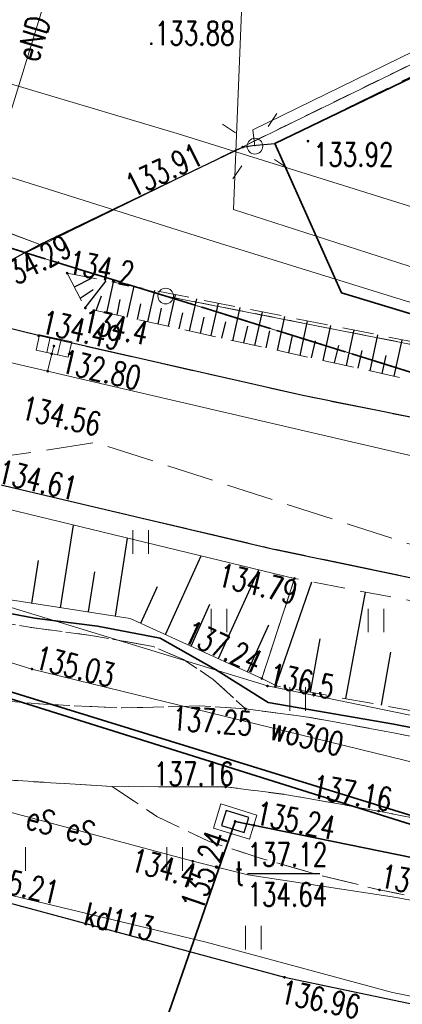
# Model space of a CAD drawing. Header units: metres. Extents: x 8438000 to 8438800, y 5890500 to 5891000.
# Tile 19 of 40: x 8438571 to 8438583, y 5890649 to 5890680. Entities that reach past the tile are written whole.
import ezdxf
from ezdxf.enums import TextEntityAlignment as Align

# ---------------------------------------------------------------- set-up
doc = ezdxf.new("R2010")
doc.units = ezdxf.units.M
doc.header["$MEASUREMENT"] = 0
for name, pattern in [('0.5_0.5', [1, 0.5, -0.5]), ('1.0_0.5', [1.5, 1, -0.5]), ('1.5_0.5', [2, 1.5, -0.5]), ('1.5_1.0', [2.5, 1.5, -1]), ('219-500', [0])]:
    doc.linetypes.add(name, pattern=pattern)
doc.layers.get('0').update_dxf_attribs({"color": 2, "linetype": 'CONTINUOUS', "lineweight": 5})
for name, color, linetype in [('000 Inne (niezydentyfikowane)', 7, 'CONTINUOUS'), ('202-punkt graniczny', 7, 'CONTINUOUS'), ('203-punkt graniczny', 7, 'CONTINUOUS'), ('216-obręb ewidencyjny', 7, 'CONTINUOUS'), ('218-kontur użytku gruntowego', 7, 'CONTINUOUS'), ('219-działka ewidencyjna', 7, 'CONTINUOUS'), ('chodnik', 7, 'CONTINUOUS'), ('droga dla rowerów', 7, 'CONTINUOUS'), ('jezdnia', 7, 'CONTINUOUS'), ('komora podziemna', 7, 'CONTINUOUS'), ('kratka ściekowa', 7, 'CONTINUOUS'), ('krawężnik', 7, 'CONTINUOUS'), ('latarnia', 7, 'CONTINUOUS'), ('obszar utwardzony', 7, 'CONTINUOUS'), ('obudowa ochronna przewodu', 7, 'CONTINUOUS'), ('ogrodzenie trwałe', 7, 'CONTINUOUS'), ('pikieta sztuczna', 7, 'CONTINUOUS'), ('pikieta sztuczna-Atr2', 7, 'CONTINUOUS'), ('przewód elektroenergetyczny podziemny', 7, 'CONTINUOUS'), ('przewód elektroenergetyczny podziemny-Atr1', 7, 'CONTINUOUS'), ('przewód kanalizacyjny', 7, 'CONTINUOUS'), ('przewód kanalizacyjny-Atr1', 7, 'CONTINUOUS'), ('przewód telekomunikacyjny podziemny', 7, 'CONTINUOUS'), ('przewód telekomunikacyjny podziemny - ob. projektowany', 7, 'CONTINUOUS'), ('przewód wodociągowy', 7, 'CONTINUOUS'), ('przewód wodociągowy-Atr1', 7, 'CONTINUOUS'), ('rzedna', 7, 'CONTINUOUS'), ('rzedna-Atr2', 7, 'CONTINUOUS'), ('rzedna-Atr3', 7, 'CONTINUOUS'), ('skarpa nieumocniona', 7, 'CONTINUOUS'), ('skarpa umocniona', 7, 'CONTINUOUS'), ('słup przewodów napowietrznych', 7, 'CONTINUOUS'), ('trawnik', 7, 'CONTINUOUS'), ('właz do komory lub kanału - prostokątny', 7, 'CONTINUOUS'), ('właz do komory lub kanału - prostokątny-Atr17', 7, 'CONTINUOUS')]:
    doc.layers.add(name, color=color, linetype=linetype)
doc.styles.get("Standard").update_dxf_attribs({"font": 'simplex.shx', "width": 0.75})
doc.linetypes.add('902-500', pattern='A,3.75,0,[1,ksztalty.shx,S=0.5,R=0,X=0,Y=0],3.75', length=7.5)

# ---------------------------------------------------------------- blocks, each defined once
blk = doc.blocks.new('202')
at = {"color": 0, "linetype": 'Continuous', "lineweight": 0}
blk.add_circle((0, 0), 0.25, dxfattribs=at)
blk = doc.blocks.new('203')
at = {"linetype": 'Continuous', "lineweight": 0}
h = blk.add_hatch(color=0, dxfattribs=at)
edge = h.paths.add_edge_path()
edge.add_arc((0, 0), 0.045, 0, 360)
blk = doc.blocks.new('PW01')
at = {"linetype": 'Continuous', "lineweight": 13}
h = blk.add_hatch(color=0, dxfattribs=at)
edge = h.paths.add_edge_path()
edge.add_arc((0, 0), 0.045, 0, 360)
blk = doc.blocks.new('SUPWP')
at = {"color": 0, "linetype": 'Continuous'}
blk.add_lwpolyline([(-0.375, -0.25), (0.375, -0.25), (0.375, 0.25), (-0.375, 0.25)], close=True, dxfattribs=at)
blk = doc.blocks.new('US05')
at = {"color": 0, "linetype": 'Continuous', "lineweight": 13}
for p, q in [((-0.525, -0.25), (-0.525, 0.25)), ((-0.525, 0.25), (-0.175, 0.25)), ((-0.175, -0.25), (-0.175, 0.25)), ((-0.175, 0.25), (0.175, 0.25)), ((0.175, -0.25), (0.175, 0.25)), ((0.175, 0.25), (0.525, 0.25)), ((0.525, -0.25), (0.525, 0.25)), ((-0.525, -0.25), (-0.175, -0.25)), ((-0.175, -0.25), (0.175, -0.25)), ((0.175, -0.25), (0.525, -0.25))]:
    blk.add_line(p, q, dxfattribs=at)
blk = doc.blocks.new('TU04')
at = {"color": 0, "linetype": 'Continuous', "lineweight": 13}
for p, q in [((0, 0), (0, 0.75)), ((0.5, 0), (0.5, 0.75))]:
    blk.add_line(p, q, dxfattribs=at)
blk = doc.blocks.new('SM01')
at = {"color": 0, "linetype": 'Continuous', "lineweight": 13}
for p, q in [((-0.53, 0.531), (-0.883, 0.884)), ((0.531, 0.531), (0.884, 0.884)), ((-0.53, -0.53), (-0.883, -0.883)), ((0.531, -0.53), (0.884, -0.883))]:
    blk.add_line(p, q, dxfattribs=at)
blk.add_circle((0, 0), 0.25, dxfattribs=at)
blk = doc.blocks.new('US15')
at = {"color": 0, "linetype": 'Continuous', "lineweight": 13}
blk.add_circle((0, 0), 0.25, dxfattribs=at)

msp = doc.modelspace()

# ---------------------------------------------------------------- linework, layer by layer
at = {"layer": '000 Inne (niezydentyfikowane)', "color": 7, "linetype": 'Continuous', "lineweight": 25, "flags": 128}
for points in [[(8438572.97, 5890671.54), (8438573.52, 5890671.82)], [(8438573.32, 5890670.87), (8438573.98, 5890671.73)], [(8438574, 5890670.72), (8438574.22, 5890671.69)], [(8438574.65, 5890670.58), (8438574.87, 5890671.56)], [(8438573.16, 5890671.18), (8438573.57, 5890671.46)], [(8438573.67, 5890670.79), (8438573.83, 5890671.26)], [(8438575.31, 5890670.43), (8438575.53, 5890671.43)], [(8438575.97, 5890670.29), (8438576.19, 5890671.29)], [(8438574.33, 5890670.65), (8438574.43, 5890671.14)], [(8438574.98, 5890670.5), (8438575.09, 5890671)], [(8438576.64, 5890670.14), (8438576.87, 5890671.16)], [(8438577.33, 5890669.99), (8438577.56, 5890671.02)], [(8438575.64, 5890670.36), (8438575.75, 5890670.86)], [(8438576.31, 5890670.21), (8438576.42, 5890670.72)], [(8438578.02, 5890669.83), (8438578.25, 5890670.89)], [(8438578.72, 5890669.68), (8438578.96, 5890670.75)], [(8438576.99, 5890670.06), (8438577.1, 5890670.58)], [(8438577.67, 5890669.91), (8438577.79, 5890670.43)], [(8438579.44, 5890669.52), (8438579.67, 5890670.6)], [(8438580.16, 5890669.36), (8438580.4, 5890670.46)], [(8438580.89, 5890669.2), (8438581.14, 5890670.31)], [(8438578.37, 5890669.76), (8438578.49, 5890670.29)], [(8438579.08, 5890669.6), (8438579.2, 5890670.14)], [(8438579.8, 5890669.44), (8438579.92, 5890669.99)], [(8438581.64, 5890669.04), (8438581.88, 5890670.17)], [(8438582.39, 5890668.87), (8438582.64, 5890670.02)], [(8438580.52, 5890669.28), (8438580.65, 5890669.83)], [(8438581.26, 5890669.12), (8438581.39, 5890669.68)], [(8438583.15, 5890668.7), (8438583.41, 5890669.86)], [(8438582.01, 5890668.95), (8438582.14, 5890669.52)], [(8438582.77, 5890668.79), (8438582.9, 5890669.36)], [(8438572.53, 5890661.33), (8438572.94, 5890663.96)], [(8438574.28, 5890661.06), (8438574.66, 5890663.55)], [(8438571.62, 5890661.47), (8438571.83, 5890662.83)], [(8438575.87, 5890660.48), (8438577.01, 5890662.98)], [(8438573.42, 5890661.2), (8438573.62, 5890662.47)], [(8438577.56, 5890659.71), (8438578.84, 5890662.54)], [(8438575.09, 5890660.84), (8438575.62, 5890662.01)], [(8438579.39, 5890658.85), (8438580.53, 5890662.15)], [(8438581.62, 5890658.44), (8438582.24, 5890661.83)], [(8438576.69, 5890660.11), (8438577.29, 5890661.44)], [(8438578.48, 5890659.29), (8438579.16, 5890660.79)], [(8438580.49, 5890658.64), (8438580.8, 5890660.34)], [(8438582.75, 5890658.23), (8438583.05, 5890659.92)]]:
    msp.add_lwpolyline(points, dxfattribs=at)
at = {"layer": '216-obręb ewidencyjny', "color": 3, "linetype": '1.5_1.0', "lineweight": 35, "flags": 128}
for points in [[(8438740.642, 5890619.488), (8438710.05, 5890629.46), (8438692.29, 5890634.99), (8438638.95, 5890651.63), (8438606.98, 5890661.61), (8438575.88, 5890671.25), (8438571.42, 5890672.63), (8438527.73, 5890686.19), (8438509.75, 5890691.76), (8438488.49, 5890698.42), (8438449.82, 5890710.52), (8438415.26, 5890721.35), (8438396.385, 5890727.204)], [(8438396.385, 5890727.204), (8438415.26, 5890721.35), (8438449.82, 5890710.52), (8438488.49, 5890698.42), (8438509.75, 5890691.76), (8438527.73, 5890686.19), (8438571.42, 5890672.63), (8438575.88, 5890671.25), (8438606.98, 5890661.61), (8438638.95, 5890651.63), (8438692.29, 5890634.99), (8438710.05, 5890629.46), (8438740.642, 5890619.488)]]:
    msp.add_lwpolyline(points, dxfattribs=at)
at = {"layer": '218-kontur użytku gruntowego', "color": 3, "linetype": '0.5_0.5', "lineweight": 18, "flags": 128}
for points in [[(8438623.01, 5890697.83), (8438571.42, 5890672.63)], [(8438571.42, 5890672.63), (8438623.01, 5890697.83)], [(8438571.42, 5890672.63), (8438527.73, 5890686.19)], [(8438527.73, 5890686.19), (8438571.42, 5890672.63)], [(8438571.42, 5890672.63), (8438575.88, 5890671.25)], [(8438575.88, 5890671.25), (8438571.42, 5890672.63)], [(8438575.88, 5890671.25), (8438599.82, 5890666.54)], [(8438606.98, 5890661.61), (8438575.88, 5890671.25)], [(8438599.82, 5890666.54), (8438575.88, 5890671.25)], [(8438575.88, 5890671.25), (8438606.98, 5890661.61)]]:
    msp.add_lwpolyline(points, dxfattribs=at)
at = {"layer": '219-działka ewidencyjna', "color": 3, "linetype": '219-500', "lineweight": 18, "flags": 128}
for points in [[(8438623.01, 5890697.83), (8438571.42, 5890672.63)], [(8438571.42, 5890672.63), (8438527.73, 5890686.19)], [(8438571.42, 5890672.63), (8438575.88, 5890671.25)], [(8438606.98, 5890661.61), (8438575.88, 5890671.25)], [(8438575.88, 5890671.25), (8438599.82, 5890666.54)]]:
    msp.add_lwpolyline(points, dxfattribs=at)
at = {"layer": 'chodnik', "color": 7, "linetype": '1.0_0.5', "lineweight": 18, "flags": 128}
for points in [[(8438514.5, 5890675.86), (8438536.05, 5890668.99), (8438547.75, 5890665.25), (8438557.18, 5890662.35), (8438569.02, 5890658.69), (8438570.61, 5890658.38), (8438571.99, 5890658.26), (8438574.48, 5890658.14), (8438576.96, 5890658.21), (8438578.42, 5890658.11), (8438577.39, 5890659.05), (8438576.45, 5890659.68), (8438575.48, 5890660.1), (8438573.5, 5890660.45), (8438571.54, 5890660.71), (8438570.01, 5890660.97), (8438567.59, 5890661.66), (8438557.99, 5890664.67), (8438548.4, 5890667.62), (8438536.79, 5890671.33), (8438515.73, 5890678.03), (8438515.04, 5890677.08)], [(8438574.17, 5890655.64), (8438575.6, 5890654.69), (8438577.24, 5890653.9), (8438578.86, 5890653.37), (8438580.78, 5890652.82), (8438582.69, 5890652.35), (8438585.92, 5890651.72), (8438594.02, 5890650.07), (8438602.25, 5890648.72), (8438610.08, 5890647.58), (8438618.35, 5890646.61), (8438626.4, 5890645.82), (8438634.8, 5890645.34), (8438648.32, 5890644.92), (8438649.04, 5890644.76), (8438649.78, 5890644.43), (8438650.44, 5890643.83), (8438650.71, 5890642.99), (8438650.67, 5890641.36), (8438677.06, 5890640.88), (8438677.11, 5890642.21), (8438677.35, 5890643.07), (8438677.68, 5890643.56), (8438678.31, 5890644.09), (8438679.08, 5890644.29), (8438695.25, 5890644.05), (8438700.34, 5890643.99), (8438699.61, 5890645.57), (8438698.83, 5890646.25), (8438697.93, 5890646.46), (8438678.91, 5890646.81), (8438647.2, 5890647.46), (8438634.91, 5890647.79), (8438626.98, 5890648.25), (8438618.72, 5890649.04), (8438610.54, 5890650), (8438602.62, 5890651.16), (8438594.52, 5890652.47), (8438586.52, 5890654.1), (8438582.66, 5890654.86), (8438579.74, 5890655.38), (8438577.79, 5890655.63), (8438576.27, 5890655.63)]]:
    msp.add_lwpolyline(points, close=True, dxfattribs=at)
at = {"layer": 'droga dla rowerów', "color": 7, "linetype": '1.0_0.5', "lineweight": 18, "flags": 128}
for points in [[(8438514.32, 5890673.22), (8438535.12, 5890666.63), (8438546.96, 5890662.82), (8438556.44, 5890659.9), (8438568.04, 5890656.38), (8438569.32, 5890656.05), (8438570.65, 5890655.86), (8438572.4, 5890655.75), (8438574.17, 5890655.64), (8438576.27, 5890655.63), (8438577.79, 5890655.63), (8438579.74, 5890655.38), (8438582.66, 5890654.86), (8438586.52, 5890654.1), (8438594.52, 5890652.47), (8438602.62, 5890651.16), (8438610.54, 5890650), (8438618.72, 5890649.04), (8438626.98, 5890648.25), (8438634.91, 5890647.79), (8438647.2, 5890647.46), (8438678.91, 5890646.81), (8438697.93, 5890646.46), (8438698.83, 5890646.25), (8438699.61, 5890645.57), (8438700.34, 5890643.99), (8438701.24, 5890640.29), (8438703.92, 5890640.3), (8438703.42, 5890642.13), (8438703.21, 5890643.06), (8438703.28, 5890644.07), (8438703.65, 5890645.01), (8438704.05, 5890645.54), (8438704.63, 5890645.91), (8438705.25, 5890646.17), (8438705.89, 5890646.27), (8438713, 5890646.19), (8438713.51, 5890647.53), (8438713.84, 5890649.1), (8438712.03, 5890648.81), (8438711.09, 5890648.83), (8438710.28, 5890649.14), (8438709.49, 5890649.79), (8438708.85, 5890650.7), (8438700.2, 5890675.74), (8438697.22, 5890683.4), (8438694.33, 5890690.89), (8438691.54, 5890698.72), (8438689.49, 5890705.32), (8438687.41, 5890713.27), (8438686.19, 5890718.14), (8438684.6, 5890723.38), (8438682.42, 5890730.05), (8438680.2, 5890735.84), (8438674.16, 5890750.99), (8438667, 5890768.57), (8438665.918, 5890771.155)], [(8438663.663, 5890770.079), (8438664.66, 5890767.73), (8438671.75, 5890750.07), (8438677.68, 5890735.08), (8438679.99, 5890729.12), (8438682.13, 5890722.62), (8438683.73, 5890717.53), (8438684.91, 5890712.7), (8438686.96, 5890704.91), (8438689.15, 5890697.87), (8438691.9, 5890690.07), (8438694.8, 5890682.53), (8438697.79, 5890674.87), (8438706.17, 5890650.89), (8438706.33, 5890650.19), (8438706.24, 5890649.63), (8438705.82, 5890649.25), (8438704.21, 5890648.95), (8438695.8, 5890649.09), (8438678.9, 5890649.27), (8438647.29, 5890649.97), (8438635.17, 5890650.31), (8438627.11, 5890650.77), (8438619.05, 5890651.56), (8438610.97, 5890652.48), (8438602.97, 5890653.66), (8438594.98, 5890654.98), (8438587.05, 5890656.59), (8438583.08, 5890657.36), (8438580.41, 5890657.85), (8438578.42, 5890658.11), (8438576.96, 5890658.21), (8438574.48, 5890658.14), (8438571.99, 5890658.26), (8438570.61, 5890658.38), (8438569.02, 5890658.69), (8438557.18, 5890662.35), (8438547.75, 5890665.25), (8438536.05, 5890668.99), (8438514.5, 5890675.86), (8438514.28, 5890674.49), (8438514.32, 5890673.22)]]:
    msp.add_lwpolyline(points, dxfattribs=at)
at = {"layer": 'jezdnia', "color": 7, "linetype": '1.5_0.5', "lineweight": 18, "flags": 128}
msp.add_lwpolyline([(8438667.438, 5890771.88), (8438667.98, 5890770.28), (8438670.77, 5890762.96), (8438673.14, 5890757.14), (8438678.23, 5890745.55), (8438683.07, 5890734.72), (8438683.88, 5890732.8), (8438684.62, 5890730.87), (8438686.81, 5890724.28), (8438690.88, 5890712.21), (8438695.45, 5890699.89), (8438700.28, 5890688.21), (8438705.19, 5890676.16), (8438709.35, 5890664.8), (8438713.6, 5890652.01), (8438713.89, 5890650.7), (8438714.12, 5890649.16), (8438714.04, 5890647.84), (8438713.76, 5890646.21), (8438713.32, 5890644.53), (8438712.54, 5890642.65), (8438711.74, 5890641.33), (8438710.56, 5890639.98), (8438708.99, 5890638.8), (8438706.89, 5890637.78), (8438704.75, 5890637.15), (8438703.11, 5890636.9), (8438699.29, 5890636.87), (8438677.08, 5890637.39), (8438650.89, 5890637.97), (8438640.07, 5890638.21), (8438633.39, 5890638.67), (8438620.83, 5890641.24), (8438606.17, 5890644.51), (8438593.58, 5890646.66), (8438579.66, 5890649.57), (8438566.24, 5890653.19), (8438551.45, 5890657.75), (8438522.87, 5890666.81), (8438520.08, 5890667.71), (8438509.44, 5890671.08), (8438497.35, 5890674.89), (8438494.53, 5890675.75), (8438466.36, 5890684.67), (8438436.81, 5890693.96), (8438408.4, 5890702.97), (8438390.761, 5890708.526)], dxfattribs=at)
msp.add_lwpolyline([(8438515.55, 5890671.17), (8438514.61, 5890672.24), (8438514.32, 5890673.22), (8438514.28, 5890674.49), (8438514.5, 5890675.86), (8438515.04, 5890677.08), (8438515.73, 5890678.03), (8438516.4, 5890678.74), (8438517.23, 5890679.3), (8438518.63, 5890679.93), (8438520.13, 5890680.24), (8438521.63, 5890680.23), (8438524.56, 5890679.5), (8438539.76, 5890674.41), (8438554.91, 5890669.51), (8438570.53, 5890665.26), (8438579.27, 5890663.21), (8438588.19, 5890661.35), (8438597.03, 5890659.75), (8438606.39, 5890658.29), (8438615.86, 5890657.07), (8438626.6, 5890656.06), (8438635.85, 5890655.44), (8438646.64, 5890654.96), (8438659.57, 5890654.41), (8438664.96, 5890654.15), (8438670.89, 5890653.99), (8438673.86, 5890653.97), (8438676.84, 5890654.28), (8438679.18, 5890655.06), (8438681.92, 5890656.33), (8438684.46, 5890657.92), (8438686.76, 5890659.83), (8438688.58, 5890662.21), (8438690.07, 5890664.81), (8438691.3, 5890667.55), (8438692.18, 5890670.44), (8438692.49, 5890673.36), (8438692.2, 5890676.36), (8438691.49, 5890679.3), (8438690.29, 5890683.08), (8438687.81, 5890689.63), (8438686.06, 5890694.34), (8438684.79, 5890698.13), (8438683.3, 5890702.94), (8438682.01, 5890707.75), (8438677.97, 5890724.29), (8438668.65, 5890719.82), (8438669.7, 5890720.1), (8438670.76, 5890720.07), (8438671.77, 5890719.79), (8438672.9, 5890719.18), (8438673.78, 5890718.36), (8438674.51, 5890717.28), (8438674.94, 5890716.06), (8438675.62, 5890713.13), (8438676.29, 5890710.17), (8438679.1, 5890699.55), (8438681.3, 5890692.9), (8438682.99, 5890688.19), (8438684.13, 5890685.36), (8438685.23, 5890682.61), (8438685.94, 5890679.67), (8438686.24, 5890676.68), (8438686.01, 5890673.61), (8438685.21, 5890670.67), (8438683.99, 5890667.9), (8438682.31, 5890665.37), (8438680.23, 5890663.15), (8438677.75, 5890661.43), (8438674.94, 5890660.21), (8438671.01, 5890659.41), (8438668.03, 5890659.06), (8438665.74, 5890659.08), (8438664.93, 5890659.15), (8438659.74, 5890659.41), (8438646.9, 5890659.94), (8438636.07, 5890660.43), (8438626.87, 5890661.04), (8438616.29, 5890662.07), (8438606.96, 5890663.27), (8438597.68, 5890664.71), (8438589.16, 5890666.29), (8438580.25, 5890668.08), (8438571.83, 5890669.99), (8438570.62, 5890670.29), (8438570.22, 5890670.6), (8438569.98, 5890671.09), (8438570.04, 5890671.61), (8438570.28, 5890672.03), (8438571.87, 5890672.89), (8438566.11, 5890675.07), (8438563.24, 5890673.55), (8438562.29, 5890673.21), (8438560.92, 5890672.91), (8438556.11, 5890674.33), (8438541.35, 5890679.02), (8438524.02, 5890685.61), (8438521.25, 5890686.58), (8438519.79, 5890686.97), (8438518.26, 5890687.08), (8438516.81, 5890686.95), (8438515.38, 5890686.63), (8438513.96, 5890686.13), (8438512.66, 5890685.4), (8438511.68, 5890684.61), (8438510.24, 5890683.22), (8438509.74, 5890682.58), (8438509.24, 5890681.55), (8438508.81, 5890680.1), (8438508.5, 5890678.92), (8438507.91, 5890677.76), (8438506.85, 5890676.63), (8438505.69, 5890675.83), (8438504.08, 5890675.11), (8438502.71, 5890674.8), (8438501.2, 5890674.7), (8438499.18, 5890674.76), (8438497.35, 5890674.89), (8438509.44, 5890671.08), (8438520.08, 5890667.71), (8438518.31, 5890669.01), (8438516.68, 5890670.18)], close=True, dxfattribs=at)
at = {"layer": 'komora podziemna', "color": 30, "linetype": 'Continuous', "lineweight": 18, "flags": 128}
msp.add_lwpolyline([(8438578.55, 5890653.97), (8438577.4, 5890654.32), (8438577.64, 5890655.09), (8438578.78, 5890654.73)], close=True, dxfattribs=at)
at = {"layer": 'krawężnik', "color": 7, "linetype": 'Continuous', "lineweight": 25, "flags": 128}
for points in [[(8438571.87, 5890672.89), (8438578.33, 5890675.99), (8438578.64, 5890676.04), (8438579.35, 5890676.11)], [(8438539.76, 5890674.41), (8438554.91, 5890669.51), (8438570.53, 5890665.26), (8438579.27, 5890663.21), (8438588.19, 5890661.35), (8438597.03, 5890659.75), (8438606.39, 5890658.29), (8438615.86, 5890657.07), (8438626.6, 5890656.06), (8438635.85, 5890655.44), (8438646.64, 5890654.96)], [(8438646.9, 5890659.94), (8438636.07, 5890660.43), (8438626.87, 5890661.04), (8438616.29, 5890662.07), (8438606.96, 5890663.27), (8438597.68, 5890664.71), (8438589.16, 5890666.29), (8438580.25, 5890668.08), (8438571.83, 5890669.99), (8438570.62, 5890670.29), (8438570.22, 5890670.6), (8438569.98, 5890671.09), (8438570.04, 5890671.61), (8438570.28, 5890672.03), (8438571.87, 5890672.89)], [(8438551.45, 5890657.75), (8438566.24, 5890653.19), (8438579.66, 5890649.57), (8438593.58, 5890646.66), (8438606.17, 5890644.51), (8438620.9, 5890642.8), (8438633.64, 5890641.85), (8438639.68, 5890641.58)]]:
    msp.add_lwpolyline(points, dxfattribs=at)
at = {"layer": 'obszar utwardzony', "color": 7, "linetype": '1.5_0.5', "lineweight": 18, "flags": 128}
msp.add_lwpolyline([(8438555.26, 5890698.73), (8438554.68, 5890696.47), (8438550.24, 5890694.42), (8438551.16, 5890692.42), (8438549.51, 5890691.66), (8438550.51, 5890689.5), (8438549, 5890688.8), (8438550.84, 5890684.81), (8438552.34, 5890685.51), (8438553.22, 5890683.61), (8438554.88, 5890684.37), (8438555.76, 5890682.44), (8438557.51, 5890683.25), (8438558.42, 5890681.29), (8438560.12, 5890682.08), (8438560.98, 5890680.24), (8438562.89, 5890681.13), (8438563.72, 5890679.3), (8438564.65, 5890679.72), (8438568.8, 5890681.73), (8438568.88, 5890681.75), (8438568.97, 5890681.77), (8438569.05, 5890681.78), (8438569.13, 5890681.79), (8438569.21, 5890681.8), (8438569.29, 5890681.8), (8438569.38, 5890681.8), (8438569.46, 5890681.81), (8438569.54, 5890681.8), (8438569.62, 5890681.79), (8438569.7, 5890681.78), (8438569.79, 5890681.78), (8438569.87, 5890681.77), (8438569.95, 5890681.75), (8438570.03, 5890681.74), (8438570.11, 5890681.72), (8438570.17, 5890681.7), (8438570.23, 5890681.67), (8438570.28, 5890681.64), (8438570.33, 5890681.6), (8438570.38, 5890681.56), (8438570.43, 5890681.5), (8438570.47, 5890681.45), (8438570.5, 5890681.4), (8438570.54, 5890681.34), (8438570.56, 5890681.28), (8438570.58, 5890681.22), (8438570.6, 5890681.16), (8438570.61, 5890681.1), (8438570.62, 5890681.03), (8438570.61, 5890680.97), (8438570.6, 5890680.91), (8438570.6, 5890680.77), (8438570.6, 5890680.63), (8438570.59, 5890680.5), (8438570.57, 5890680.36), (8438570.55, 5890680.23), (8438570.52, 5890680.1), (8438570.49, 5890679.96), (8438570.46, 5890679.83), (8438570.42, 5890679.7), (8438570.38, 5890679.58), (8438570.33, 5890679.45), (8438570.26, 5890679.33), (8438570.21, 5890679.21), (8438570.15, 5890679.08), (8438570.08, 5890678.97), (8438570.01, 5890678.85), (8438569.83, 5890678.55), (8438569.64, 5890678.26), (8438569.44, 5890677.99), (8438569.24, 5890677.71), (8438569.01, 5890677.44), (8438568.78, 5890677.18), (8438568.54, 5890676.94), (8438568.29, 5890676.7), (8438568.03, 5890676.46), (8438567.77, 5890676.25), (8438567.5, 5890676.04), (8438567.21, 5890675.83), (8438566.11, 5890675.07), (8438571.87, 5890672.89), (8438578.33, 5890675.99), (8438578.64, 5890676.04), (8438579.35, 5890676.11), (8438597.47, 5890684.95), (8438597.4, 5890685.07), (8438595.51, 5890688.32), (8438583.49, 5890682.51), (8438583.43, 5890682.47), (8438583.37, 5890682.44), (8438583.31, 5890682.41), (8438583.25, 5890682.39), (8438583.18, 5890682.37), (8438583.11, 5890682.36), (8438582.85, 5890682.42), (8438575.71, 5890685.42), (8438576.89, 5890688.11), (8438579.47, 5890689.33), (8438580.77, 5890689.98), (8438573.4, 5890704.6), (8438571.99, 5890707.39)], close=True, dxfattribs=at)
at = {"layer": 'obudowa ochronna przewodu', "color": 7, "linetype": 'Continuous', "lineweight": 35, "flags": 128}
for points in [[(8438655.54, 5890647.1), (8438631.86, 5890647.79), (8438609.6, 5890650.3), (8438600.65, 5890651.14), (8438599.45, 5890652.13), (8438584.45, 5890654.49), (8438562.96, 5890661.12), (8438548.29, 5890665.8), (8438544.76, 5890667.24), (8438544.22, 5890667.61), (8438543.06, 5890667.98), (8438542.08, 5890667.91), (8438518.26, 5890675.49), (8438502.3, 5890680.5), (8438494.48, 5890683.04), (8438493.52, 5890690.57)], [(8438656.85, 5890646.75), (8438631.78, 5890647.61), (8438609.64, 5890650.53), (8438601.43, 5890651.7), (8438599.3, 5890651.42), (8438584.41, 5890654.21), (8438562.92, 5890660.95), (8438548.24, 5890665.57), (8438543.59, 5890667.24), (8438518.16, 5890675.22), (8438502.18, 5890680.24), (8438493.32, 5890683.12), (8438491.44, 5890690.08)], [(8438568.73, 5890627.61), (8438578.09, 5890654.53), (8438601.34, 5890649.79), (8438626.48, 5890647.17), (8438642.45, 5890646.46), (8438661.48, 5890645.84), (8438668.96, 5890645.56)]]:
    msp.add_lwpolyline(points, dxfattribs=at)
at = {"layer": 'ogrodzenie trwałe', "color": 7, "linetype": '902-500', "lineweight": 35, "flags": 128}
for points in [[(8438517.61, 5890677.69), (8438536.86, 5890671.59), (8438548.44, 5890667.92), (8438558.12, 5890664.89), (8438565.79, 5890662.51), (8438569.7, 5890661.38), (8438571.7, 5890661), (8438573.71, 5890660.74), (8438575.7, 5890660.36), (8438577.46, 5890659.36), (8438579.14, 5890658.31), (8438583.14, 5890657.63), (8438587.08, 5890656.85), (8438595.03, 5890655.24), (8438603, 5890653.89), (8438611.01, 5890652.75), (8438619.04, 5890651.79), (8438627.11, 5890651.02), (8438635.2, 5890650.6), (8438647.35, 5890650.25), (8438679.71, 5890649.55), (8438695.86, 5890649.38), (8438703.91, 5890649.22), (8438699.85, 5890660.74), (8438695.19, 5890674.11), (8438692.24, 5890681.63), (8438689.31, 5890689.23), (8438686.56, 5890696.84), (8438685.3, 5890700.65), (8438684.22, 5890702.35), (8438684.24, 5890704.37), (8438682.25, 5890712.21)], [(8438597.18, 5890685.15), (8438597.27, 5890684.74), (8438579.35, 5890676.11)], [(8438630.47, 5890679.21), (8438597.56, 5890666.48), (8438581.48, 5890671.35), (8438579.35, 5890676.11)]]:
    msp.add_lwpolyline(points, dxfattribs=at)
at = {"layer": 'przewód elektroenergetyczny podziemny', "color": 1, "linetype": 'Continuous', "lineweight": 18, "flags": 128}
for points in [[(8438576.11, 5890696.33), (8438575.05, 5890690.74), (8438573.05, 5890683.97), (8438569.72, 5890673.16)], [(8438576.74, 5890653.26), (8438570.73, 5890654.88), (8438566.21, 5890656.17), (8438554.94, 5890660.08), (8438538.84, 5890665.32), (8438527.86, 5890668.68), (8438516.14, 5890672.18), (8438504.71, 5890675.5), (8438495.06, 5890678.61), (8438493.11, 5890679.3), (8438480.91, 5890683.29), (8438463.53, 5890688.3), (8438462.49, 5890688.4), (8438460.62, 5890689.44)], [(8438576.74, 5890653.26), (8438570.73, 5890654.88), (8438566.21, 5890656.17), (8438554.94, 5890660.08), (8438538.84, 5890665.32), (8438527.86, 5890668.68), (8438516.14, 5890672.18), (8438504.71, 5890675.5), (8438495.06, 5890678.61), (8438493.11, 5890679.3), (8438480.91, 5890683.29), (8438463.53, 5890688.3), (8438460.74, 5890689.68)], [(8438597.34, 5890685.67), (8438578.65, 5890676.54), (8438578.72, 5890676.02)], [(8438544.42, 5890669.43), (8438557.44, 5890665.46), (8438579.12, 5890658.84), (8438585.06, 5890657.62), (8438596.83, 5890655.61), (8438613.28, 5890652.81), (8438626.89, 5890651.84), (8438641.92, 5890650.76), (8438655.9, 5890650.41), (8438670.69, 5890650.04), (8438686.15, 5890649.73), (8438699.35, 5890649.46)], [(8438644.39, 5890635.01), (8438643.73, 5890640.62), (8438643.29, 5890643.07), (8438642.73, 5890644.03), (8438637.11, 5890644.72), (8438632.77, 5890644.94), (8438626.72, 5890645.23), (8438608.79, 5890646.95), (8438601.09, 5890648.08), (8438591.2, 5890650.58), (8438583.23, 5890652.11), (8438578.5, 5890652.83), (8438576.74, 5890653.26)]]:
    msp.add_lwpolyline(points, dxfattribs=at)
at = {"layer": 'przewód kanalizacyjny', "color": 34, "linetype": 'Continuous', "lineweight": 18, "flags": 128}
for points in [[(8438390.883, 5890708.933), (8438419.74, 5890699.8), (8438436.45, 5890694.53), (8438462.61, 5890686.26), (8438493.98, 5890676.34), (8438521.16, 5890667.75), (8438524.76, 5890666.61), (8438534.99, 5890663.53), (8438547.9, 5890659.49), (8438569.91, 5890652.43), (8438577.17, 5890650.69), (8438583.1, 5890649.08), (8438589.5, 5890647.79), (8438593.67, 5890647.16), (8438595.38, 5890647.84), (8438596.98, 5890647.66)], [(8438558.75, 5890671.96), (8438572.12, 5890668.86), (8438594.63, 5890663.63)], [(8438572.12, 5890668.86), (8438572.32, 5890669.66)]]:
    msp.add_lwpolyline(points, dxfattribs=at)
at = {"layer": 'przewód telekomunikacyjny podziemny', "color": 30, "linetype": 'Continuous', "lineweight": 18, "flags": 128}
for points in [[(8438469.63, 5890705.48), (8438476, 5890705.19), (8438501.43, 5890697.13), (8438518.31, 5890691.64), (8438532.98, 5890686.93), (8438548.56, 5890682.09), (8438577.62, 5890672.92), (8438599.3, 5890666.21), (8438607.14, 5890663.78)], [(8438619.92, 5890663.14), (8438611.83, 5890665.61), (8438591.32, 5890671.71), (8438576.24, 5890676.42), (8438566.83, 5890679.22), (8438552.34, 5890683.27), (8438546.71, 5890685.22), (8438527.87, 5890691.77), (8438510.86, 5890697.32), (8438496.26, 5890701.34), (8438494.89, 5890701.87), (8438489.14, 5890698.22), (8438488.6, 5890697.86), (8438487.48, 5890698.19)], [(8438619.92, 5890663.14), (8438611.83, 5890665.61), (8438591.32, 5890671.71), (8438576.24, 5890676.42), (8438566.83, 5890679.22), (8438552.34, 5890683.27), (8438546.71, 5890685.22), (8438527.87, 5890691.77), (8438510.86, 5890697.32), (8438496.26, 5890701.34), (8438494.89, 5890701.87), (8438489.14, 5890698.22), (8438488.6, 5890697.86), (8438487.48, 5890698.19)], [(8438607.39, 5890664.6), (8438596.33, 5890668.1), (8438583.63, 5890672.2), (8438578.04, 5890674.01), (8438578.59, 5890687.67), (8438574.75, 5890695.66)], [(8438655.54, 5890647.1), (8438631.86, 5890647.79), (8438609.6, 5890650.3), (8438600.65, 5890651.14), (8438599.45, 5890652.13), (8438584.45, 5890654.49), (8438562.96, 5890661.12), (8438548.29, 5890665.8), (8438544.76, 5890667.24), (8438544.22, 5890667.61), (8438543.06, 5890667.98), (8438542.08, 5890667.91), (8438518.26, 5890675.49), (8438502.3, 5890680.5), (8438494.48, 5890683.04), (8438493.52, 5890690.57)], [(8438668.96, 5890645.56), (8438661.48, 5890645.84), (8438642.45, 5890646.46), (8438626.48, 5890647.17), (8438601.34, 5890649.79), (8438578.09, 5890654.53), (8438568.73, 5890627.61), (8438541.95, 5890635.85), (8438511.79, 5890645.47), (8438485.7, 5890653.67), (8438498.42, 5890690.23)], [(8438656.85, 5890646.75), (8438631.78, 5890647.61), (8438609.64, 5890650.53), (8438601.43, 5890651.7), (8438599.3, 5890651.42), (8438584.41, 5890654.21), (8438562.92, 5890660.95), (8438548.24, 5890665.57), (8438543.59, 5890667.24), (8438518.16, 5890675.22), (8438502.18, 5890680.24), (8438493.32, 5890683.12), (8438491.44, 5890690.08)], [(8438668.96, 5890645.56), (8438661.48, 5890645.84), (8438642.45, 5890646.46), (8438626.48, 5890647.17), (8438601.34, 5890649.79), (8438578.09, 5890654.53), (8438568.73, 5890627.61), (8438541.95, 5890635.85), (8438511.79, 5890645.47), (8438485.7, 5890653.67), (8438454.62, 5890663.47)], [(8438668.96, 5890645.56), (8438661.48, 5890645.84), (8438642.45, 5890646.46), (8438626.48, 5890647.17), (8438601.34, 5890649.79), (8438578.09, 5890654.53), (8438568.73, 5890627.61), (8438588.8, 5890620.74), (8438604.569, 5890613.344)], [(8438668.96, 5890645.56), (8438661.48, 5890645.84), (8438642.45, 5890646.46), (8438626.48, 5890647.17), (8438601.34, 5890649.79), (8438578.09, 5890654.53), (8438568.73, 5890627.61), (8438571.05, 5890627.49)]]:
    msp.add_lwpolyline(points, dxfattribs=at)
at = {"layer": 'przewód telekomunikacyjny podziemny - ob. projektowany', "color": 30, "linetype": '1.5_0.5', "lineweight": 18, "flags": 128}
msp.add_lwpolyline([(8438394.511, 5890720.981), (8438395.9, 5890720.33), (8438404.34, 5890717.62), (8438415.34, 5890715.43), (8438436.07, 5890709.11), (8438484.15, 5890694.43), (8438531.71, 5890679.44), (8438570.83, 5890666.16), (8438573.66, 5890666.59), (8438607, 5890655.81), (8438631.37, 5890648.02), (8438639.99, 5890643.52), (8438650.02, 5890642.12), (8438684.92, 5890632.57), (8438693, 5890632.57), (8438708.17, 5890645.1), (8438708.16, 5890645.31), (8438708.14, 5890645.51), (8438707.25, 5890659.54), (8438703.47, 5890676.61), (8438700.72, 5890686.86)], dxfattribs=at)
at = {"layer": 'przewód wodociągowy', "color": 5, "linetype": 'Continuous', "lineweight": 18, "flags": 128}
msp.add_lwpolyline([(8438662.063, 5890769.315), (8438663.94, 5890765.05), (8438672.25, 5890746.19), (8438673.51, 5890740.26), (8438674.88, 5890737.07), (8438681.73, 5890721.09), (8438686.07, 5890701.57), (8438688.33, 5890696.15), (8438700.28, 5890668.36), (8438692.06, 5890647.71), (8438665.92, 5890648.19), (8438637.29, 5890649.19), (8438613.42, 5890651.25), (8438591.02, 5890654.9), (8438587.77, 5890655.43), (8438571.62, 5890659.38), (8438547.56, 5890666.89), (8438522.4, 5890674.77), (8438496.44, 5890683.22), (8438479.15, 5890688.81), (8438454.18, 5890696.46), (8438433.71, 5890703.14), (8438410.18, 5890710.52), (8438392.923, 5890715.706)], dxfattribs=at)
at = {"layer": 'rzedna-Atr2', "color": 7, "flags": 128}
msp.add_lwpolyline([(8438578.48, 5890652.87), (8438580.788, 5890652.87)], dxfattribs=at)
at = {"layer": 'skarpa nieumocniona', "color": 7, "linetype": '1.0_0.5', "lineweight": 18, "flags": 128}
for points in [[(8438572.74, 5890671.98), (8438573.32, 5890670.87), (8438586.47, 5890667.97), (8438596.57, 5890666.06), (8438596.96, 5890666.54), (8438586.7, 5890669.21)], [(8438572.74, 5890671.98), (8438573.32, 5890670.87), (8438586.47, 5890667.97), (8438596.57, 5890666.06), (8438596.96, 5890666.54), (8438586.7, 5890669.21)], [(8438579.98, 5890662.26), (8438578.94, 5890659.08), (8438579.41, 5890658.84), (8438608.85, 5890653.46), (8438632.62, 5890651.21), (8438675.79, 5890650.12), (8438685.73, 5890650.14), (8438675.9, 5890653.1), (8438633.18, 5890654.66), (8438609.47, 5890656.65)], [(8438579.98, 5890662.26), (8438578.94, 5890659.08), (8438579.41, 5890658.84), (8438608.85, 5890653.46), (8438632.62, 5890651.21), (8438675.79, 5890650.12), (8438685.73, 5890650.14), (8438675.9, 5890653.1), (8438633.18, 5890654.66), (8438609.47, 5890656.65)]]:
    msp.add_lwpolyline(points, close=True, dxfattribs=at)
at = {"layer": 'skarpa umocniona', "color": 7, "linetype": 'Continuous', "lineweight": 18, "flags": 128}
msp.add_lwpolyline([(8438578.94, 5890659.08), (8438579.98, 5890662.26), (8438565.73, 5890665.71), (8438555.49, 5890668.48), (8438545.4, 5890671.67), (8438544.64, 5890669.6), (8438555.07, 5890666.39), (8438566.06, 5890662.81), (8438569.63, 5890661.78), (8438574.75, 5890660.99)], close=True, dxfattribs=at)
msp.add_lwpolyline([(8438578.94, 5890659.08), (8438579.98, 5890662.26), (8438565.73, 5890665.71), (8438555.49, 5890668.48), (8438545.4, 5890671.67), (8438544.64, 5890669.6), (8438555.07, 5890666.39), (8438566.06, 5890662.81), (8438569.63, 5890661.78), (8438574.75, 5890660.99)], close=True, dxfattribs=at)
at = {"layer": 'trawnik', "color": 7, "linetype": '1.0_0.5', "lineweight": 18, "flags": 128}
for points in [[(8438515.73, 5890678.03), (8438536.79, 5890671.33), (8438548.4, 5890667.62), (8438557.99, 5890664.67), (8438567.59, 5890661.66), (8438570.01, 5890660.97), (8438571.54, 5890660.71), (8438573.5, 5890660.45), (8438575.48, 5890660.1), (8438576.45, 5890659.68), (8438577.39, 5890659.05), (8438578.42, 5890658.11), (8438580.41, 5890657.85), (8438583.08, 5890657.36), (8438587.05, 5890656.59), (8438594.98, 5890654.98), (8438602.97, 5890653.66), (8438610.97, 5890652.48), (8438619.05, 5890651.56), (8438627.11, 5890650.77), (8438635.17, 5890650.31), (8438647.29, 5890649.97), (8438678.9, 5890649.27), (8438695.8, 5890649.09), (8438704.21, 5890648.95), (8438695.42, 5890674.18), (8438692.51, 5890681.71), (8438689.59, 5890689.24), (8438686.81, 5890697.02), (8438684.59, 5890704.02), (8438682.54, 5890712.19), (8438681.35, 5890716.84), (8438679.84, 5890721.83), (8438678.87, 5890724.72), (8438677.97, 5890724.29), (8438682.01, 5890707.75), (8438683.3, 5890702.94), (8438684.79, 5890698.13), (8438686.06, 5890694.34), (8438687.81, 5890689.63), (8438690.29, 5890683.08), (8438691.49, 5890679.3), (8438692.2, 5890676.36), (8438692.49, 5890673.36), (8438692.18, 5890670.44), (8438691.3, 5890667.55), (8438690.07, 5890664.81), (8438688.58, 5890662.21), (8438686.76, 5890659.83), (8438684.46, 5890657.92), (8438681.92, 5890656.33), (8438679.18, 5890655.06), (8438676.84, 5890654.28), (8438673.86, 5890653.97), (8438670.89, 5890653.99), (8438664.96, 5890654.15), (8438659.57, 5890654.41), (8438646.64, 5890654.96), (8438635.85, 5890655.44), (8438626.6, 5890656.06), (8438615.86, 5890657.07), (8438606.39, 5890658.29), (8438597.03, 5890659.75), (8438588.19, 5890661.35), (8438579.27, 5890663.21), (8438570.53, 5890665.26), (8438554.91, 5890669.51), (8438539.76, 5890674.41), (8438524.56, 5890679.5), (8438521.63, 5890680.23), (8438520.13, 5890680.24), (8438518.63, 5890679.93), (8438517.23, 5890679.3), (8438516.4, 5890678.74)], [(8438650.67, 5890641.36), (8438650.71, 5890642.99), (8438650.44, 5890643.83), (8438649.78, 5890644.43), (8438649.04, 5890644.76), (8438648.32, 5890644.92), (8438634.8, 5890645.34), (8438626.4, 5890645.82), (8438618.35, 5890646.61), (8438610.08, 5890647.58), (8438602.25, 5890648.72), (8438594.02, 5890650.07), (8438585.92, 5890651.72), (8438582.69, 5890652.35), (8438580.78, 5890652.82), (8438578.86, 5890653.37), (8438577.24, 5890653.9), (8438575.6, 5890654.69), (8438574.17, 5890655.64), (8438572.4, 5890655.75), (8438570.65, 5890655.86), (8438569.32, 5890656.05), (8438568.04, 5890656.38), (8438556.44, 5890659.9), (8438546.96, 5890662.82), (8438535.12, 5890666.63), (8438514.32, 5890673.22), (8438514.61, 5890672.24), (8438515.55, 5890671.17), (8438516.68, 5890670.18), (8438518.31, 5890669.01), (8438520.08, 5890667.71), (8438522.87, 5890666.81), (8438551.45, 5890657.75), (8438566.24, 5890653.19), (8438579.66, 5890649.57), (8438593.58, 5890646.66), (8438606.17, 5890644.51), (8438620.9, 5890642.8), (8438633.64, 5890641.85), (8438639.68, 5890641.58)]]:
    msp.add_lwpolyline(points, close=True, dxfattribs=at)

# ---------------------------------------------------------------- block references
at = {"layer": '202-punkt graniczny', "color": 3, "linetype": 'Continuous', "lineweight": 18}
msp.add_blockref('202', (8438575.88, 5890671.25), dxfattribs=at)
at = {"layer": '203-punkt graniczny', "color": 3, "linetype": 'Continuous', "lineweight": 18}
msp.add_blockref('203', (8438571.42, 5890672.63), dxfattribs=at)
at = {"layer": 'kratka ściekowa', "color": 34, "linetype": 'Continuous', "lineweight": 18, "rotation": 347.427}
msp.add_blockref('US05', (8438572.32, 5890669.66), dxfattribs=at)
at = {"layer": 'latarnia', "color": 7, "linetype": 'Continuous', "lineweight": 18, "rotation": 10.92}
msp.add_blockref('SM01', (8438578.72, 5890676.02), dxfattribs=at)
at = {"layer": 'pikieta sztuczna', "color": 7, "linetype": 'Continuous', "lineweight": 13}
for p in [(8438575.42, 5890679.28), (8438578.33, 5890675.99), (8438580.41, 5890676.18), (8438572.74, 5890671.98), (8438573.32, 5890670.87), (8438571.83, 5890669.99), (8438579.98, 5890662.26), (8438578.94, 5890659.08), (8438578.42, 5890658.11), (8438577.79, 5890655.63), (8438582.66, 5890654.86), (8438582.69, 5890652.35), (8438579.66, 5890649.57)]:
    msp.add_blockref('PW01', p, dxfattribs=at)
at = {"layer": 'rzedna', "color": 34, "linetype": 'Continuous', "lineweight": 18}
for p in [(8438572.32, 5890669.66), (8438572.25, 5890669.41), (8438572.12, 5890668.86)]:
    msp.add_blockref('PW01', p, dxfattribs=at)
at = {"layer": 'rzedna', "color": 5, "linetype": 'Continuous', "lineweight": 18}
msp.add_blockref('PW01', (8438571.62, 5890659.38), dxfattribs=at)
at = {"layer": 'rzedna', "color": 1, "linetype": 'Continuous', "lineweight": 18}
for p in [(8438579.12, 5890658.84), (8438576.74, 5890653.26)]:
    msp.add_blockref('PW01', p, dxfattribs=at)
at = {"layer": 'rzedna', "color": 7, "linetype": 'Continuous', "lineweight": 18}
msp.add_blockref('PW01', (8438578.09, 5890654.53), dxfattribs=at)
at = {"layer": 'rzedna', "color": 30, "linetype": 'Continuous', "lineweight": 18}
for p in [(8438578.69, 5890654.41), (8438577.96, 5890654.14)]:
    msp.add_blockref('PW01', p, dxfattribs=at)
at = {"layer": 'słup przewodów napowietrznych', "color": 7, "linetype": 'Continuous', "lineweight": 18}
msp.add_blockref('US15', (8438578.72, 5890676.02), dxfattribs=at)
at = {"layer": 'trawnik', "color": 7, "linetype": 'Continuous', "lineweight": 18}
for p in [(8438574.829, 5890663.049), (8438577.329, 5890660.549), (8438582.329, 5890660.549), (8438579.829, 5890658.049), (8438570.919, 5890652.959), (8438575.919, 5890652.959), (8438578.419, 5890650.459)]:
    msp.add_blockref('TU04', p, dxfattribs=at)
at = {"layer": 'właz do komory lub kanału - prostokątny', "color": 7, "linetype": 'Continuous', "lineweight": 18, "rotation": 342.758}
msp.add_blockref('SUPWP', (8438578.09, 5890654.53), dxfattribs=at)

# ---------------------------------------------------------------- texts
at = {"layer": 'pikieta sztuczna-Atr2', "color": 7, "width": 0.72}
for s, p in [('133.88', (8438575.53, 5890679.24)), ('133.92', (8438580.59, 5890675.38)), ('137.16', (8438575.5, 5890655.67))]:
    msp.add_text(s, height=0.75, dxfattribs=at).set_placement(p)
msp.add_text('133.91', height=0.75, rotation=25.635, dxfattribs=at).set_placement((8438577.13, 5890675.47), align=Align.RIGHT)
for s, rotation, p in [('134.29', 28.408, (8438570.72, 5890671.37)), ('134.2', -11.223, (8438572.74, 5890671.98)), ('134.49', 347.219, (8438571.87, 5890670.08)), ('134.56', 347.219, (8438571.23, 5890667.35)), ('134.61', 346.799, (8438570.48, 5890665.32)), ('134.79', 346.39, (8438577.49, 5890662.03)), ('137.24', 335.494, (8438576.4, 5890660.27)), ('137.25', 356.081, (8438576.07, 5890657.44)), ('137.16', 349.902, (8438580.5, 5890655.29)), ('137.07', 348.963, (8438582.67, 5890652.44)), ('136.96', 348.192, (8438579.49, 5890648.76))]:
    msp.add_text(s, height=0.75, rotation=rotation, dxfattribs=at).set_placement(p)
msp.add_text('134.4', height=0.75, rotation=-12.437, dxfattribs=at).set_placement((8438573.35, 5890670.86), align=Align.TOP_LEFT)
at = {"layer": 'przewód elektroenergetyczny podziemny-Atr1', "color": 1, "width": 0.72}
for s, rotation, p in [('eND', 72.879, (8438571.45, 5890678.77)), ('eS', 344.914, (8438571.48, 5890654.68)), ('eS', 344.914, (8438572.75, 5890654.34))]:
    msp.add_text(s, height=0.75, rotation=rotation, dxfattribs=at).set_placement(p, align=Align.MIDDLE_LEFT)
at = {"layer": 'przewód kanalizacyjny-Atr1', "color": 34, "width": 0.72}
msp.add_text('kd113', height=0.75, rotation=346.522, dxfattribs=at).set_placement((8438573.32, 5890651.61), align=Align.MIDDLE_LEFT)
at = {"layer": 'przewód wodociągowy-Atr1', "color": 5, "width": 0.72}
msp.add_text('wo300', height=0.75, rotation=346.256, dxfattribs=at).set_placement((8438579.24, 5890657.52), align=Align.MIDDLE_LEFT)
at = {"layer": 'rzedna-Atr2', "color": 7, "width": 0.72}
for s, rotation, p in [('132.80', 346.92, (8438572.5, 5890668.83)), ('135.03', 346.256, (8438571.67, 5890659.4)), ('136.5', 348.394, (8438579.12, 5890658.84)), ('135.24', 348.477, (8438578.7, 5890654.45)), ('134.4', 344.914, (8438574.71, 5890652.97)), ('135.21', 346.521, (8438569.89, 5890652.47))]:
    msp.add_text(s, height=0.75, rotation=rotation, dxfattribs=at).set_placement(p)
msp.add_text('135.24', height=0.75, rotation=70.827, dxfattribs=at).set_placement((8438577.88, 5890654.05), align=Align.RIGHT)
msp.add_text('137.12', height=0.75, dxfattribs=at).set_placement((8438578.48, 5890652.878), align=Align.BOTTOM_LEFT)
at = {"layer": 'rzedna-Atr3', "color": 7, "width": 0.72}
msp.add_text('134.64', height=0.75, dxfattribs=at).set_placement((8438578.48, 5890651.603), align=Align.BOTTOM_LEFT)
at = {"layer": 'właz do komory lub kanału - prostokątny-Atr17', "color": 7, "width": 0.72}
msp.add_text('t', height=0.75, dxfattribs=at).set_placement((8438578.09, 5890652.5))

doc.saveas('drawing.dxf')
